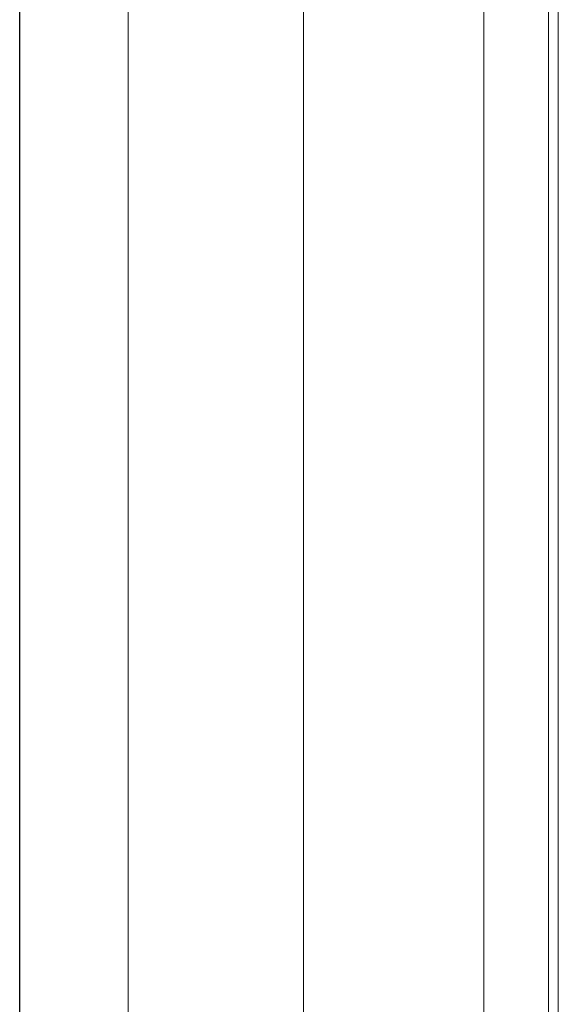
# Paper-space layout 'Blatt2' of a CAD drawing. Header units: millimetres. Extents: x 5 to 418, y 2 to 292.
# Tile 10 of 112: x 137.3 to 142.06, y 126.78 to 135.48. Entities that reach past the tile are written whole.
import ezdxf

# ---------------------------------------------------------------- set-up
doc = ezdxf.new("R2010")
doc.units = ezdxf.units.MM

psp = doc.layouts.new('Blatt2')

# ---------------------------------------------------------------- linework, layer by layer
at = {"color": 7, "linetype": 'Continuous', "lineweight": 18}
for p, q in [((142.057, 118.1839), (142.057, 188.4016)), ((141.3983, 123.7852), (141.3983, 187.002)), ((141.9718, 186.9934), (141.9718, 123.7765)), ((138.2591, 122.9887), (138.2591, 186.0266)), ((139.8072, 186.0835), (139.8072, 123.0456))]:
    psp.add_line(p, q, dxfattribs=at)
at = {"color": 7, "linetype": 'Continuous', "lineweight": 25}
psp.add_line((137.3, 123.2513), (137.3, 186.4063), dxfattribs=at)

doc.saveas('drawing.dxf')
